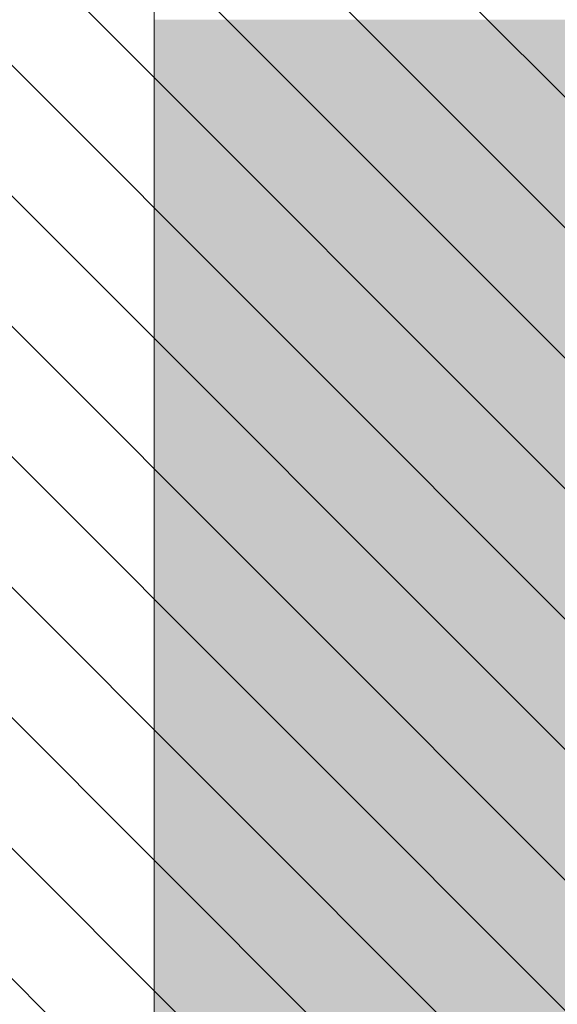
# Model space of a CAD drawing. Header units: millimetres. Extents: x -40276 to 214973, y -147941 to 35228.
# Tile 173 of 256: x -1173 to -648, y 1219 to 2180. Entities that reach past the tile are written whole.
import ezdxf

# ---------------------------------------------------------------- set-up
doc = ezdxf.new("R2010")
doc.units = ezdxf.units.MM
doc.header["$MEASUREMENT"] = 0
for name, color, linetype in [('1._POHLED ZÁPADNÍ_2_0_plochy', 7, 'Continuous'), ('1._POHLED ZÁPADNÍ_2_2D prvky - obecné', 7, 'Continuous'), ('1._POHLED ZÁPADNÍ_2_Výplně – Řezové', 7, 'Continuous')]:
    doc.layers.add(name, color=color, linetype=linetype)

msp = doc.modelspace()

# ---------------------------------------------------------------- hatches: boundary and pattern name
at = {"layer": '1._POHLED ZÁPADNÍ_2_0_plochy', "linetype": 'Continuous', "lineweight": 20, "true_color": 0xffaaaa}
h = msp.add_hatch(dxfattribs=at)
h.set_pattern_fill('Izolační_tvárnice_0002', color=21, style=0, pattern_type=2)
h.set_pattern_definition([(315, (-10360.18, 9405.31), (63.6396, 63.6396), [])])
h.paths.add_polyline_path([(-10906.33, 18690.21), (-10970.68, 9084.15), (-20311.44, 10009.93), (-20479.41, 269.75), (-242.33, 419.76), (-238.38, 17796.01)])
at = {"layer": '1._POHLED ZÁPADNÍ_2_Výplně – Řezové', "linetype": 'Continuous', "lineweight": 13}
msp.add_hatch(color=254, dxfattribs=at).paths.add_polyline_path([(-1041.69, 1200.09), (-321.69, 1199.98), (-321.69, 2179.73), (-1041.69, 2179.73)])

# ---------------------------------------------------------------- linework, layer by layer
at = {"layer": '1._POHLED ZÁPADNÍ_2_2D prvky - obecné', "color": 7, "linetype": 'Continuous', "lineweight": 13}
msp.add_line((-1041.69, 1050.14), (-1041.69, 5105.16), dxfattribs=at)

doc.saveas('drawing.dxf')
